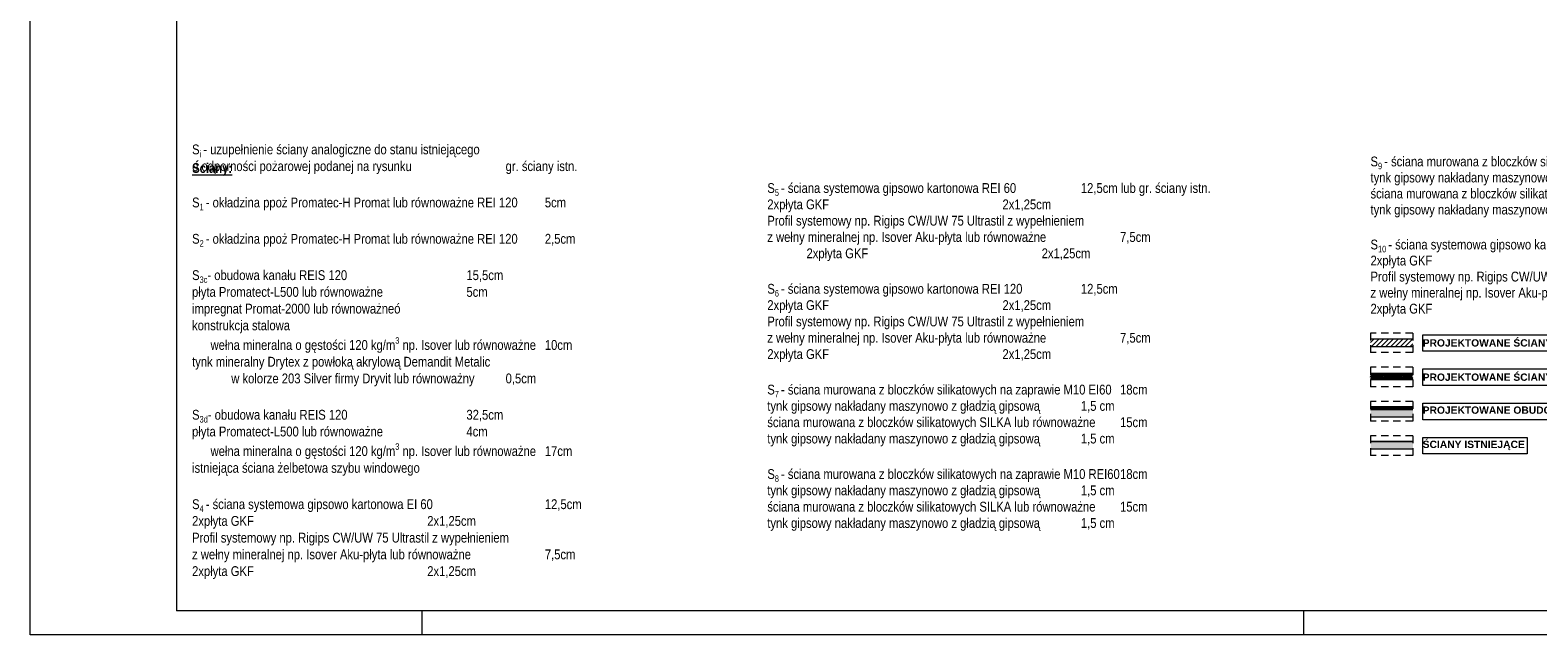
# Paper-space layout 'A-39 RZUT - PIĘTRO 9' of a CAD drawing. Header units: millimetres. Extents: x 0 to 1767, y 0 to 586.
# Tile 1 of 20: x 0 to 308, y 0 to 124. Entities that reach past the tile are written whole.
import ezdxf

# ---------------------------------------------------------------- set-up
doc = ezdxf.new("R2010")
doc.units = ezdxf.units.MM
doc.header["$MEASUREMENT"] = 0
doc.linetypes.add('Przer. długie kreski', pattern=[2.5, 1.5, -1])
for name, color, linetype, lineweight in [('0_Nr_pióra__1', 7, 'Continuous', 20), ('A_Arkusz_Nr_pióra__1', 7, 'Continuous', 20), ('A_ściany proj_Nr_pióra__1', 7, 'Continuous', 20), ('A_ściany_Nr_pióra__1', 7, 'Continuous', 20), ('AR ZAMUROWANIA_Nr_pióra__1', 7, 'Continuous', 20), ('AR ŚCIANY PROJEKTOWANE_Nr_pióra__1', 7, 'Continuous', 20), ('AR ŚCIANY PROJEKTOWANE_Nr_pióra__2', 8, 'Continuous', 13)]:
    doc.layers.add(name, color=color, linetype=linetype, lineweight=lineweight)
doc.layers.add('A_Arkusz_Nr_pióra__237', color=7, linetype='Continuous', lineweight=5, true_color=0x343434)
doc.layers.add('A_ściany proj_Nr_pióra__10', color=7, linetype='Continuous', lineweight=13, true_color=0x4b4b4b)
doc.styles.add('STYL_AUTOMATYCZNY_2', font='ARIALN.TTF')
doc.styles.add('STYL_AUTOMATYCZNY_3', font='arial.ttf')
doc.styles.add('STYL_AUTOMATYCZNY_6', font='ARIALN.TTF')
pattern_1 = [(0, (0, 0), (0, 1), [0, -1])]
pattern_2 = [(45, (0, 0), (-57.025, 57.025), []), (45, (57.025, 0), (-57.025, 57.025), [40.323, -20.161])]

psp = doc.layouts.new('A-39 RZUT - PIĘTRO 9')

# ---------------------------------------------------------------- hatches: boundary and pattern name
at = {"layer": 'A_ściany proj_Nr_pióra__1', "linetype": 'Continuous', "lineweight": 20}
h = psp.add_hatch(dxfattribs=at)
h.set_pattern_fill('bloczki_ceramiczne', style=0, pattern_type=2)
h.set_pattern_definition([(45, (0, 0), (-0.4949747, 0.4949747), [])])
h.paths.add_polyline_path([(282.23, 60.43), (273.58, 60.43), (273.58, 58.93), (282.23, 58.93)])
at = {"layer": 'A_ściany proj_Nr_pióra__10', "linetype": 'Continuous', "lineweight": 13}
h = psp.add_hatch(dxfattribs=at)
h.set_pattern_fill('FP_65', color=1, style=0, pattern_type=2)
h.set_pattern_definition(pattern_2)
h.paths.add_polyline_path([(282.23, 46.57), (273.58, 46.57), (273.58, 46.32), (282.23, 46.32)])
h = psp.add_hatch(dxfattribs=at)
h.set_pattern_fill('FP_65', color=1, style=0, pattern_type=2)
h.set_pattern_definition(pattern_2)
h.paths.add_polyline_path([(273.58, 46.07), (282.23, 46.07), (282.23, 46.32), (273.58, 46.32)])
at = {"layer": 'A_ściany_Nr_pióra__1', "linetype": 'Continuous', "lineweight": 0, "true_color": 0x000000}
for points in [[(273.58, 44.57), (282.23, 44.57), (282.23, 46.07), (273.58, 46.07)], [(273.58, 38), (282.23, 38), (282.23, 39.5), (273.58, 39.5)]]:
    psp.add_hatch(color=18, dxfattribs=at).paths.add_polyline_path(points)
at = {"layer": 'AR ŚCIANY PROJEKTOWANE_Nr_pióra__2', "linetype": 'Continuous', "lineweight": 13}
h = psp.add_hatch(dxfattribs=at)
h.set_pattern_fill('gypsum', color=8, style=0, pattern_type=2)
h.set_pattern_definition(pattern_1)
h.paths.add_polyline_path([(282.23, 53.39), (273.58, 53.39), (273.58, 53.26), (282.23, 53.26)])
h = psp.add_hatch(dxfattribs=at)
h.set_pattern_fill('gypsum', color=8, style=0, pattern_type=2)
h.set_pattern_definition(pattern_1)
h.paths.add_polyline_path([(282.23, 53.26), (273.58, 53.26), (273.58, 53.14), (282.23, 53.14)])
h = psp.add_hatch(dxfattribs=at)
h.set_pattern_fill('batt_insulation', color=8, style=0, pattern_type=2)
h.set_pattern_definition([(60, (0, 0), (-0.25980762, 0.15), []), (120, (0, 0), (0.25980762, 0.15), [])])
h.paths.add_polyline_path([(282.23, 53.14), (273.58, 53.14), (273.58, 52.39), (282.23, 52.39)])
h = psp.add_hatch(dxfattribs=at)
h.set_pattern_fill('gypsum', color=8, style=0, pattern_type=2)
h.set_pattern_definition(pattern_1)
h.paths.add_polyline_path([(273.58, 52.26), (282.23, 52.26), (282.23, 52.39), (273.58, 52.39)])
h = psp.add_hatch(dxfattribs=at)
h.set_pattern_fill('gypsum', color=8, style=0, pattern_type=2)
h.set_pattern_definition(pattern_1)
h.paths.add_polyline_path([(273.58, 52.14), (282.23, 52.14), (282.23, 52.26), (273.58, 52.26)])

# ---------------------------------------------------------------- linework, layer by layer
at = {"layer": 'A_Arkusz_Nr_pióra__1', "color": 7, "linetype": 'Continuous', "lineweight": 20}
for p in [(29.9, 495.1), (795.1, 4.9)]:
    psp.add_line(p, (29.9, 4.9), dxfattribs=at)
at = {"layer": 'A_Arkusz_Nr_pióra__1', "color": 7, "linetype": 'Continuous', "lineweight": 20, "flags": 128}
psp.add_lwpolyline([(0, 500), (800, 500), (800, 0), (0, 0)], close=True, dxfattribs=at)
at = {"layer": 'A_Arkusz_Nr_pióra__237', "color": 250, "linetype": 'Continuous', "lineweight": 5, "true_color": 0x343434}
for p, q in [((80, 0), (80, 4.9)), ((260, 0), (260, 4.9))]:
    psp.add_line(p, q, dxfattribs=at)
at = {"layer": 'A_ściany proj_Nr_pióra__1', "color": 7, "linetype": 'Continuous', "lineweight": 20, "flags": 128}
for points in [[(282.23, 60.43), (273.58, 60.43)], [(273.58, 58.93), (282.23, 58.93)], [(282.23, 46.57), (273.58, 46.57)], [(273.58, 46.07), (282.23, 46.07)], [(273.58, 39.5), (282.23, 39.5)]]:
    psp.add_lwpolyline(points, dxfattribs=at)
at = {"layer": 'A_ściany proj_Nr_pióra__10', "color": 1, "linetype": 'Continuous', "lineweight": 13}
for p, q in [((282.23, 46.32), (273.58, 46.32)), ((273.58, 46.32), (282.23, 46.32))]:
    psp.add_line(p, q, dxfattribs=at)
at = {"layer": 'A_ściany_Nr_pióra__1', "color": 7, "linetype": 'Continuous', "lineweight": 20, "flags": 128}
for points in [[(282.23, 46.07), (273.58, 46.07)], [(273.58, 44.57), (282.23, 44.57)], [(282.23, 39.5), (273.58, 39.5)], [(273.58, 38), (282.23, 38)]]:
    psp.add_lwpolyline(points, dxfattribs=at)
at = {"layer": 'AR ZAMUROWANIA_Nr_pióra__1', "color": 7, "linetype": 'Continuous', "lineweight": 20, "flags": 128}
for points in [[(284.23, 61.32), (323.84, 61.32), (323.84, 57.96), (284.23, 57.96)], [(284.23, 54.32), (318.99, 54.32), (318.99, 50.96), (284.23, 50.96)], [(284.23, 47.32), (336.64, 47.32), (336.64, 43.96), (284.23, 43.96)], [(284.23, 40.32), (305.53, 40.32), (305.53, 36.96), (284.23, 36.96)]]:
    psp.add_lwpolyline(points, close=True, dxfattribs=at)
at = {"layer": 'AR ŚCIANY PROJEKTOWANE_Nr_pióra__1', "color": 7, "linetype": 'Continuous', "lineweight": 20, "flags": 128}
for points in [[(282.23, 53.39), (273.58, 53.39)], [(273.58, 52.14), (282.23, 52.14)]]:
    psp.add_lwpolyline(points, dxfattribs=at)
at = {"layer": 'AR ŚCIANY PROJEKTOWANE_Nr_pióra__2', "color": 8, "linetype": 'Przer. długie kreski', "lineweight": 13}
for p, q in [((282.23, 61.66), (273.58, 61.66)), ((273.58, 61.66), (273.58, 57.66)), ((282.23, 61.66), (282.23, 57.66)), ((282.23, 57.66), (273.58, 57.66)), ((273.58, 54.66), (273.58, 50.66)), ((282.23, 54.66), (273.58, 54.66)), ((282.23, 54.66), (282.23, 50.66)), ((282.23, 50.66), (273.58, 50.66)), ((282.23, 47.66), (273.58, 47.66)), ((273.58, 47.66), (273.58, 43.66)), ((282.23, 47.66), (282.23, 43.66)), ((282.23, 43.66), (273.58, 43.66)), ((282.23, 40.66), (273.58, 40.66)), ((273.58, 40.66), (273.58, 36.66)), ((282.23, 40.66), (282.23, 36.66)), ((282.23, 36.66), (273.58, 36.66))]:
    psp.add_line(p, q, dxfattribs=at)
at = {"layer": 'AR ŚCIANY PROJEKTOWANE_Nr_pióra__2', "color": 8, "linetype": 'Continuous', "lineweight": 13}
for p, q in [((282.23, 53.26), (273.58, 53.26)), ((282.23, 53.14), (273.58, 53.14)), ((273.58, 52.39), (282.23, 52.39)), ((273.58, 52.26), (282.23, 52.26))]:
    psp.add_line(p, q, dxfattribs=at)

# ---------------------------------------------------------------- texts
at = {"layer": '0_Nr_pióra__1', "color": 7, "linetype": 'Continuous', "lineweight": 20, "char_height": 2, "attachment_point": 7, "style": 'STYL_AUTOMATYCZNY_2'}
for s, insert, line_spacing_factor in [('\\A1;{\\pql;\\fArial Narrow|b0|i0|c238|p0;\\W1.000000;S\\fArial Narrow|b0|i0|c238|p0;\\W1.000000;\\A1{\\H.66x;\\S ^ i ;}\\fArial Narrow|b0|i0|c238|p0;\\W1.000000;- uzupełnienie ściany analogiczne do stanu istniejącego \\P\\pql;\\fArial Narrow|b0|i0|c238|p0;\\W1.000000;o odporności pożarowej podanej na rysunku^I^I^Igr. ściany istn.\\P\\pql;\\fArial Narrow|b0|i0|c238|p0;\\W1.000000;\\P\\pql;\\fArial Narrow|b0|i0|c238|p0;\\W1.000000;S\\fArial Narrow|b0|i0|c238|p0;\\W1.000000;\\A1{\\H.66x;\\S ^ 1 ;}\\fArial Narrow|b0|i0|c238|p0;\\W1.000000;- okładzina ppoż Promatec-H Promat lub równoważne REI 120^I5cm  \\P\\pql;\\fArial Narrow|b0|i0|c238|p0;\\W1.000000;\\P\\pql;\\fArial Narrow|b0|i0|c238|p0;\\W1.000000;S\\fArial Narrow|b0|i0|c238|p0;\\W1.000000;\\A1{\\H.66x;\\S ^ 2 ;}\\fArial Narrow|b0|i0|c238|p0;\\W1.000000;- okładzina ppoż Promatec-H Promat lub równoważne REI 120^I2,5cm  \\P\\pql;\\pt2.49905;\\fArial Narrow|b0|i0|c238|p0;\\W1.000000;^I^I^I\\P\\pql;\\pt2.49905;\\fArial Narrow|b0|i0|c238|p0;\\W1.000000;S\\fArial Narrow|b0|i0|c238|p0;\\W1.000000;\\A1{\\H.66x;\\S ^ 3c;}\\fArial Narrow|b0|i0|c238|p0;\\W1.000000;- obudowa kanału REIS 120^I^I^I^I15,5cm\\P\\pql;\\pt2.49905;\\fArial Narrow|b0|i0|c238|p0;\\W1.000000;płyta Promatect-L500 lub równoważne^I^I^I5cm\\P\\pql;\\pt2.49905;\\fArial Narrow|b0|i0|c238|p0;\\W1.000000;impregnat Promat-2000 lub równoważneó\\P\\pql;\\pt2.49905;\\fArial Narrow|b0|i0|c238|p0;\\W1.000000;konstrukcja stalowa\\P\\pql;\\pt2.49905;\\fArial Narrow|b0|i0|c238|p0;\\W1.000000;^I  wełna mineralna o gęstości 120 kg/m\\fArial Narrow|b0|i0|c238|p0;\\W1.000000;\\A1{\\H.66x;\\S3^  ;}\\fArial Narrow|b0|i0|c238|p0;\\W1.000000; np. Isover lub równoważne^I10cm\\P\\pql;\\pt2.49905;\\fArial Narrow|b0|i0|c238|p0;\\W1.000000;tynk mineralny Drytex z powłoką akrylową Demandit Metalic \\P\\pql;\\pt2.49905;\\fArial Narrow|b0|i0|c238|p0;\\W1.000000;^I^Iw kolorze 203 Silver firmy Dryvit lub równoważny ^I0,5cm\\P\\pql;\\pt2.49905;\\fArial Narrow|b0|i0|c238|p0;\\W1.000000;\\P\\pql;\\pt2.49905;\\fArial Narrow|b0|i0|c238|p0;\\W1.000000;S\\fArial Narrow|b0|i0|c238|p0;\\W1.000000;\\A1{\\H.66x;\\S ^ 3d;}\\fArial Narrow|b0|i0|c238|p0;\\W1.000000;- obudowa kanału REIS 120^I^I^I^I32,5cm\\P\\pql;\\pt2.49905;\\fArial Narrow|b0|i0|c238|p0;\\W1.000000;płyta Promatect-L500 lub równoważne^I^I^I4cm\\P\\pql;\\pt2.49905;\\fArial Narrow|b0|i0|c238|p0;\\W1.000000;^I  wełna mineralna o gęstości 120 kg/m\\fArial Narrow|b0|i0|c238|p0;\\W1.000000;\\A1{\\H.66x;\\S3^  ;}\\fArial Narrow|b0|i0|c238|p0;\\W1.000000; np. Isover lub równoważne^I17cm\\P\\pql;\\pt2.49905;\\fArial Narrow|b0|i0|c238|p0;\\W1.000000;istniejąca ściana żelbetowa szybu windowego\\P\\pql;\\pt2.49905;\\fArial Narrow|b0|i0|c238|p0;\\W1.000000;\\P\\pql;\\pt2.49905;\\fArial Narrow|b0|i0|c238|p0;\\W1.000000;S\\fArial Narrow|b0|i0|c238|p0;\\W1.000000;\\A1{\\H.66x;\\S ^ 4 ;}\\fArial Narrow|b0|i0|c238|p0;\\W1.000000;- ściana systemowa gipsowo kartonowa EI 60^I^I^I12,5cm\\P\\pql;\\pt2.49905;\\fArial Narrow|b0|i0|c238|p0;\\W1.000000;2xpłyta GKF^I^I^I^I^I2x1,25cm\\P\\pql;\\pt2.49905;\\fArial Narrow|b0|i0|c238|p0;\\W1.000000;Profil systemowy np. Rigips CW/UW 75 Ultrastil z wypełnieniem\\P\\pql;\\pt2.49905;\\fArial Narrow|b0|i0|c238|p0;\\W1.000000;z wełny mineralnej np. Isover Aku-płyta lub równoważne^I^I7,5cm\\P\\pql;\\pt2.49905;\\fArial Narrow|b0|i0|c238|p0;\\W1.000000;2xpłyta GKF^I^I^I^I^I2x1,25cm}', (33.05, 11.42), 1.025639), ('\\A1;{\\pql;\\fArial Narrow|b0|i0|c238|p0;\\W1.000000;S\\fArial Narrow|b0|i0|c238|p0;\\W1.000000;\\A1{\\H.66x;\\S ^ 9 ;}\\fArial Narrow|b0|i0|c238|p0;\\W1.000000;- ściana murowana z bloczków silikatowych na zaprawie M10 REI120^I18cm\\P\\pql;\\fArial Narrow|b0|i0|c238|p0;\\W1.000000;tynk gipsowy nakładany maszynowo z gładzią gipsową^I^I1,5 cm\\P\\pql;\\fArial Narrow|b0|i0|c238|p0;\\W1.000000;ściana murowana z bloczków silikatowych SILKA lub równoważne^I15cm\\P\\pql;\\fArial Narrow|b0|i0|c238|p0;\\W1.000000;tynk gipsowy nakładany maszynowo z gładzią gipsową^I^I1,5 cm\\P\\pql;\\fArial Narrow|b0|i0|c238|p0;\\W1.000000;\\P\\pql;\\fArial Narrow|b0|i0|c238|p0;\\W1.000000;S\\fArial Narrow|b0|i0|c238|p0;\\W1.000000;\\A1{\\H.66x;\\S ^ 10 ;}\\fArial Narrow|b0|i0|c238|p0;\\W1.000000;- ściana systemowa gipsowo kartonowa EI 30^I^I^I12,5cm\\P\\pql;\\fArial Narrow|b0|i0|c238|p0;\\W1.000000;2xpłyta GKF^I^I^I^I^I2x1,25cm\\P\\pql;\\fArial Narrow|b0|i0|c238|p0;\\W1.000000;Profil systemowy np. Rigips CW/UW 75 Ultrastil z wypełnieniem\\P\\pql;\\fArial Narrow|b0|i0|c238|p0;\\W1.000000;z wełny mineralnej np. Isover Aku-płyta lub równoważne^I^I7,5cm\\P\\pql;\\fArial Narrow|b0|i0|c238|p0;\\W1.000000;2xpłyta GKF^I^I^I^I^I2x1,25cm}', (273.58, 65.04), 0.982744)]:
    psp.add_mtext(s, dxfattribs=dict(at, insert=insert, line_spacing_factor=line_spacing_factor))
at = {"layer": '0_Nr_pióra__1', "color": 7, "linetype": 'Continuous', "lineweight": 20, "char_height": 2}
for s, insert, attachment_point, style in [('\\A1;{\\pql;\\fArial Narrow|b0|i0|c238|p0;\\W1.000000;S\\fArial Narrow|b0|i0|c238|p0;\\W1.000000;\\A1{\\H.66x;\\S ^ 5 ;}\\fArial Narrow|b0|i0|c238|p0;\\W1.000000;- ściana systemowa gipsowo kartonowa REI 60^I^I12,5cm lub gr. ściany istn.\\P\\pql;\\fArial Narrow|b0|i0|c238|p0;\\W1.000000;2xpłyta GKF^I^I^I^I^I2x1,25cm\\P\\pql;\\fArial Narrow|b0|i0|c238|p0;\\W1.000000;Profil systemowy np. Rigips CW/UW 75 Ultrastil z wypełnieniem\\P\\pql;\\fArial Narrow|b0|i0|c238|p0;\\W1.000000;z wełny mineralnej np. Isover Aku-płyta lub równoważne^I^I7,5cm\\P\\pql;\\fArial Narrow|b0|i0|c238|p0;\\W1.000000;^I2xpłyta GKF^I^I^I^I^I2x1,25cm\\P\\pql;\\fArial Narrow|b0|i0|c238|p0;\\W1.000000;\\P\\pql;\\fArial Narrow|b0|i0|c238|p0;\\W1.000000;S\\fArial Narrow|b0|i0|c238|p0;\\W1.000000;\\A1{\\H.66x;\\S ^ 6 ;}\\fArial Narrow|b0|i0|c238|p0;\\W1.000000;- ściana systemowa gipsowo kartonowa REI 120^I^I12,5cm\\P\\pql;\\fArial Narrow|b0|i0|c238|p0;\\W1.000000;2xpłyta GKF^I^I^I^I^I2x1,25cm\\P\\pql;\\fArial Narrow|b0|i0|c238|p0;\\W1.000000;Profil systemowy np. Rigips CW/UW 75 Ultrastil z wypełnieniem\\P\\pql;\\fArial Narrow|b0|i0|c238|p0;\\W1.000000;z wełny mineralnej np. Isover Aku-płyta lub równoważne^I^I7,5cm\\P\\pql;\\fArial Narrow|b0|i0|c238|p0;\\W1.000000;2xpłyta GKF^I^I^I^I^I2x1,25cm\\P\\pql;\\fArial Narrow|b0|i0|c238|p0;\\W1.000000;\\P\\pql;\\fArial Narrow|b0|i0|c238|p0;\\W1.000000;S\\fArial Narrow|b0|i0|c238|p0;\\W1.000000;\\A1{\\H.66x;\\S ^ 7 ;}\\fArial Narrow|b0|i0|c238|p0;\\W1.000000;- ściana murowana z bloczków silikatowych na zaprawie M10 EI60^I18cm\\P\\pql;\\fArial Narrow|b0|i0|c238|p0;\\W1.000000;tynk gipsowy nakładany maszynowo z gładzią gipsową^I^I1,5 cm\\P\\pql;\\fArial Narrow|b0|i0|c238|p0;\\W1.000000;ściana murowana z bloczków silikatowych SILKA lub równoważne^I15cm\\P\\pql;\\fArial Narrow|b0|i0|c238|p0;\\W1.000000;tynk gipsowy nakładany maszynowo z gładzią gipsową^I^I1,5 cm\\P\\pql;\\fArial Narrow|b0|i0|c238|p0;\\W1.000000;\\P\\pql;\\fArial Narrow|b0|i0|c238|p0;\\W1.000000;S\\fArial Narrow|b0|i0|c238|p0;\\W1.000000;\\A1{\\H.66x;\\S ^ 8 ;}\\fArial Narrow|b0|i0|c238|p0;\\W1.000000;- ściana murowana z bloczków silikatowych na zaprawie M10 REI60^I18cm\\P\\pql;\\fArial Narrow|b0|i0|c238|p0;\\W1.000000;tynk gipsowy nakładany maszynowo z gładzią gipsową^I^I1,5 cm\\P\\pql;\\fArial Narrow|b0|i0|c238|p0;\\W1.000000;ściana murowana z bloczków silikatowych SILKA lub równoważne^I15cm\\P\\pql;\\fArial Narrow|b0|i0|c238|p0;\\W1.000000;tynk gipsowy nakładany maszynowo z gładzią gipsową^I^I1,5 cm\\P\\pql;\\fArial Narrow|b0|i0|c238|p0;\\W1.000000;}', (150.46, 21.25), 7, 'STYL_AUTOMATYCZNY_2'), ('\\A1;{\\pqc;\\fArial Narrow|b1|i0|c238|p0;\\L\\W1.000000;\\LŚciany:}', (37.15, 93.78), 8, 'STYL_AUTOMATYCZNY_6')]:
    psp.add_mtext(s, dxfattribs=dict(at, insert=insert, attachment_point=attachment_point, style=style))
at = {"layer": 'AR ZAMUROWANIA_Nr_pióra__1', "color": 7, "linetype": 'Continuous', "lineweight": 20, "char_height": 1.5, "attachment_point": 4, "style": 'STYL_AUTOMATYCZNY_3'}
for s, insert in [('\\A1;{\\pql;\\fArial|b1|i0|c238|p0;\\W1.000000;PROJEKTOWANE ŚCIANY MUROWANE}', (284.23, 59.64)), ('\\A1;{\\pql;\\fArial|b1|i0|c238|p0;\\W1.000000;PROJEKTOWANE ŚCIANY LEKKIE}', (284.23, 52.64)), ('\\A1;{\\pql;\\fArial|b1|i0|c238|p0;\\W1.000000;PROJEKTOWANE OBUDOWY ŚCIAN ISTNIEJĄCYCH}', (284.23, 45.7)), ('\\A1;{\\pql;\\fArial|b1|i0|c238|p0;\\W1.000000;ŚCIANY ISTNIEJĄCE}', (284.23, 38.7))]:
    psp.add_mtext(s, dxfattribs=dict(at, insert=insert))

doc.saveas('drawing.dxf')
